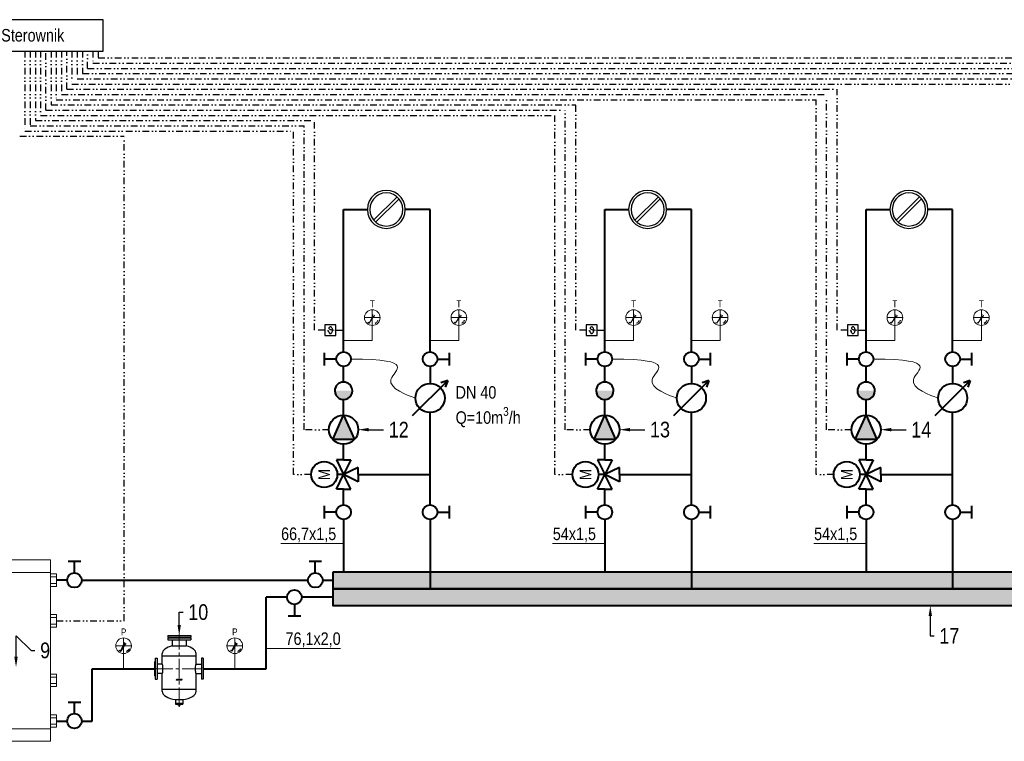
# Model space of a CAD drawing. Header units: centimetres. Extents: x 1912 to 37354, y 4932 to 6633.
# Tile 234 of 236: x 35101 to 36043, y 5747 to 6437. Entities that reach past the tile are written whole.
import ezdxf
from ezdxf import colors
from ezdxf.entities.mleader import LeaderData, LeaderLine
from ezdxf.enums import TextEntityAlignment as Align
from ezdxf.lldxf.tags import DXFTag
from ezdxf.math import Vec2, Vec3

# ---------------------------------------------------------------- set-up
doc = ezdxf.new("R2010")
doc.units = ezdxf.units.CM
doc.linetypes.add('CENTER', pattern=[0.55, 0.37, -0.06, 0.06, -0.06])
doc.linetypes.add('DIVIDE2', pattern=[15.875, 6.35, -3.175, 0, -3.175, 0, -3.175])
for name, color, linetype, lineweight in [('2DH_PRO_zw', 152, 'Continuous', 15), ('CP_AXISHS', 7, 'DASHDOT', 9), ('Gruba', 7, 'Continuous', 40), ('IS_ARMATURA', 7, 'Continuous', 9), ('IS_Opis', 250, 'Continuous', 9), ('IS_Powrót', 5, 'DASH', 40), ('IS_sygnał', 210, 'DIVIDE2', 25), ('IS_Zasilanie', 1, 'SOLID', 40), ('IS_Zimna_woda', 5, 'SOLID', 40), ('Opis', 150, 'Continuous', 9), ('Osie', 1, 'CENTER', 5), ('Tekst', 7, 'Continuous', 15)]:
    doc.layers.add(name, color=color, linetype=linetype, lineweight=lineweight)
for name, color, linetype in [('DETAL', 250, 'Continuous'), ('IS_Armatura_Therm', 250, 'SOLID'), ('SIMBOLI IDRAULICI', 7, 'Continuous')]:
    doc.layers.add(name, color=color, linetype=linetype)
doc.styles.add('styl1', font='ARIALN.TTF')
tags = doc.linetypes.add('DASH', pattern=[15, 10, -5]).pattern_tags.tags
tags[6:7] = [DXFTag(74, 4), DXFTag(75, 0), DXFTag(340, '0'), DXFTag(46, 0.0), DXFTag(50, 0.0), DXFTag(44, 0.0), DXFTag(45, 0.0)]
tags[4:5] = [DXFTag(74, 4), DXFTag(75, 0), DXFTag(340, '0'), DXFTag(46, 0.0), DXFTag(50, 0.0), DXFTag(44, 0.0), DXFTag(45, 0.0)]
tags = doc.linetypes.add('DASHDOT', pattern=[25.4, 12.7, -6.35, 0, -6.35]).pattern_tags.tags
tags[10:11] = [DXFTag(74, 4), DXFTag(75, 0), DXFTag(340, '0'), DXFTag(46, 1.0), DXFTag(50, 0.0), DXFTag(44, 0.0), DXFTag(45, 0.0)]
tags[8:9] = [DXFTag(74, 4), DXFTag(75, 0), DXFTag(340, '0'), DXFTag(46, 1.0), DXFTag(50, 0.0), DXFTag(44, 0.0), DXFTag(45, 0.0)]
tags[6:7] = [DXFTag(74, 4), DXFTag(75, 0), DXFTag(340, '0'), DXFTag(46, 1.0), DXFTag(50, 0.0), DXFTag(44, 0.0), DXFTag(45, 0.0)]
tags[4:5] = [DXFTag(74, 4), DXFTag(75, 0), DXFTag(340, '0'), DXFTag(46, 1.0), DXFTag(50, 0.0), DXFTag(44, 0.0), DXFTag(45, 0.0)]
tags = doc.linetypes.add('SOLID', pattern=[10, 10, 0]).pattern_tags.tags
tags[6:7] = [DXFTag(74, 4), DXFTag(75, 0), DXFTag(340, '0'), DXFTag(46, 0.0), DXFTag(50, 0.0), DXFTag(44, 0.0), DXFTag(45, 0.0)]
tags[4:5] = [DXFTag(74, 4), DXFTag(75, 0), DXFTag(340, '0'), DXFTag(46, 0.0), DXFTag(50, 0.0), DXFTag(44, 0.0), DXFTag(45, 0.0)]

# ---------------------------------------------------------------- blocks, each defined once
blk = doc.blocks.new('Zaworek')
at = {"layer": 'IS_Zimna_woda', "color": 18, "true_color": 0x000000}
for p, q in [((2, 0), (5.15, 0)), ((5.15, 1.72), (5.15, -1.72))]:
    blk.add_line(p, q, dxfattribs=at)
blk.add_circle((0, 0), 2, dxfattribs=at)
blk = doc.blocks.new('Buf')
at = {"layer": 'SIMBOLI IDRAULICI', "lineweight": 13}
for p, q in [((4574.74, -435.81), (4574.74, -609.42)), ((4574.74, -435.81), (4674.74, -435.81)), ((4674.74, -435.81), (4674.74, -609.42)), ((4568.71, -452.07), (4574.74, -452.07)), ((4574.74, -447.82), (4674.74, -447.82)), ((4680.77, -452.07), (4674.74, -452.07)), ((4568.71, -458.42), (4574.74, -458.42)), ((4680.77, -458.42), (4674.74, -458.42)), ((4680.77, -491), (4674.74, -491)), ((4680.77, -497.34), (4674.74, -497.34)), ((4568.71, -502.07), (4574.74, -502.07)), ((4568.71, -508.42), (4574.74, -508.42)), ((4568.71, -547.89), (4574.74, -547.89)), ((4568.71, -554.23), (4574.74, -554.23)), ((4680.77, -547.89), (4674.74, -547.89)), ((4680.77, -554.23), (4674.74, -554.23)), ((4568.71, -586.81), (4574.74, -586.81)), ((4568.71, -593.15), (4574.74, -593.15)), ((4680.77, -586.81), (4674.74, -586.81)), ((4680.77, -593.15), (4674.74, -593.15)), ((4574.74, -597.41), (4674.74, -597.41)), ((4574.74, -609.42), (4674.74, -609.42))]:
    blk.add_line(p, q, dxfattribs=at)
for points in [[(4574.74, -449.27), (4568.71, -449.27), (4568.71, -461.22), (4574.74, -461.22)], [(4674.74, -449.27), (4680.77, -449.27), (4680.77, -461.22), (4674.74, -461.22)], [(4674.74, -488.19), (4680.77, -488.19), (4680.77, -500.14), (4674.74, -500.14)], [(4574.74, -499.27), (4568.71, -499.27), (4568.71, -511.22), (4574.74, -511.22)], [(4574.74, -557.03), (4568.71, -557.03), (4568.71, -545.09), (4574.74, -545.09)], [(4674.74, -557.03), (4680.77, -557.03), (4680.77, -545.09), (4674.74, -545.09)], [(4574.74, -595.96), (4568.71, -595.96), (4568.71, -584.01), (4574.74, -584.01)], [(4674.74, -595.96), (4680.77, -595.96), (4680.77, -584.01), (4674.74, -584.01)]]:
    blk.add_lwpolyline(points, close=True, dxfattribs=at)
blk = doc.blocks.new('ffffffffff')
at = {"layer": 'Opis'}
h = blk.add_hatch(color=1, dxfattribs=at)
h.dxf.hatch_style = 1
h.paths.add_polyline_path([(36372.46, 72500.26, 1), (36373.48, 72500.26, 1)])
h.paths.add_polyline_path([(36372.57, 72500.21), (36372.72, 72500.21), (36372.72, 72500.08), (36372.97, 72500.26), (36372.72, 72500.42), (36372.72, 72500.29), (36372.56, 72500.29, -21.27582)], flags=16)
h.paths.add_polyline_path([(36373.87, 72500.65), (36373.61, 72499.93), (36373.77, 72499.93), (36374.02, 72500.65), (36378.07, 72500.65), (36378.12, 72500.77), (36373.25, 72500.77), (36373.41, 72500.65)])
h.paths.add_polyline_path([(36373.92, 72499.93), (36374.43, 72499.93), (36374.48, 72500.06), (36374.14, 72500.06), (36374.19, 72500.19), (36374.52, 72500.19), (36374.57, 72500.31), (36374.23, 72500.31), (36374.28, 72500.44), (36374.62, 72500.44), (36374.66, 72500.57), (36374.15, 72500.57)], flags=17)
h.paths.add_polyline_path([(36375.3, 72499.93), (36375.48, 72499.93), (36375.63, 72500.42), (36375.71, 72499.93), (36375.84, 72499.93), (36376.25, 72500.39), (36376.07, 72499.93), (36376.25, 72499.93), (36376.48, 72500.57), (36376.27, 72500.57), (36375.84, 72500.06), (36375.76, 72500.57), (36375.53, 72500.57)], flags=17)
h.paths.add_polyline_path([(36376.4, 72499.93), (36376.91, 72499.93), (36376.96, 72500.06), (36376.64, 72500.06), (36376.68, 72500.19), (36377.01, 72500.19), (36377.05, 72500.31), (36376.73, 72500.31), (36376.78, 72500.44), (36377.1, 72500.44), (36377.15, 72500.57), (36376.63, 72500.57)], flags=17)
h.paths.add_polyline_path([(36377.04, 72499.85), (36373.53, 72499.85), (36373.51, 72499.72), (36377.17, 72499.72), (36377.4, 72500.39), (36377.63, 72499.93), (36377.81, 72499.93), (36378.02, 72500.57), (36377.86, 72500.57), (36377.68, 72500.11), (36377.48, 72500.57), (36377.3, 72500.57)])
h = blk.add_hatch(color=5, dxfattribs=at)
h.dxf.hatch_style = 1
h.paths.add_polyline_path([(36373.02, 72500.29), (36373.02, 72500.42), (36373.15, 72500.42), (36373.15, 72500.54), (36372.79, 72500.54), (36372.79, 72500.42), (36372.92, 72500.42), (36372.92, 72500.29), (36372.97, 72500.26), (36373.23, 72500.08), (36373.23, 72500.21), (36373.38, 72500.21, 0.047002), (36373.38, 72500.29), (36373.23, 72500.29), (36373.23, 72500.42)])
h = blk.add_hatch(color=1, dxfattribs=at)
h.dxf.hatch_style = 1
edge = h.paths.add_edge_path()
edge.add_spline(control_points=[(36375.02, 72500.19), (36375.05, 72500.18), (36375.13, 72500.17), (36375.24, 72500.24), (36375.33, 72500.32), (36375.33, 72500.43), (36375.31, 72500.49), (36375.25, 72500.55), (36375.2, 72500.56), (36375.17, 72500.57)], knot_values=[0, 0, 0, 0, 0.5, 1.059017, 1.859408, 2.109408, 2.504692, 2.858246, 3.25353, 3.25353, 3.25353, 3.25353], degree=3, periodic=0)
edge.add_line((36375.17, 72500.57), (36374.79, 72500.57))
edge.add_line((36374.79, 72500.57), (36374.56, 72499.93))
edge.add_line((36374.56, 72499.93), (36374.74, 72499.93))
edge.add_line((36374.74, 72499.93), (36374.84, 72500.16))
edge.add_line((36374.84, 72500.16), (36374.99, 72499.93))
edge.add_line((36374.99, 72499.93), (36375.2, 72499.93))
edge.add_line((36375.2, 72499.93), (36375.02, 72500.19))
edge = h.paths.add_edge_path(flags=16)
edge.add_spline(control_points=[(36375.1, 72500.44), (36375.1, 72500.44), (36375.12, 72500.44), (36375.15, 72500.44), (36375.18, 72500.41), (36375.17, 72500.37), (36375.13, 72500.32), (36375.06, 72500.29), (36375.02, 72500.27), (36374.99, 72500.26)], knot_values=[0, 0, 0, 0, 0.09711, 0.258742, 0.412011, 0.600435, 0.895586, 1.295783, 1.636933, 1.636933, 1.636933, 1.636933], degree=3, periodic=0)
edge.add_line((36374.99, 72500.26), (36374.87, 72500.26))
edge.add_line((36374.87, 72500.26), (36374.92, 72500.44))
edge.add_line((36374.92, 72500.44), (36375.1, 72500.44))
at = {"layer": 'DETAL', "color": 7, "linetype": 'Continuous'}
for p, q in [((36364.3, 72542.77), (36386.3, 72542.77)), ((36364.3, 72542.77), (36364.3, 72540.97)), ((36364.3, 72540.97), (36386.3, 72540.97)), ((36364.3, 72540.37), (36386.3, 72540.37)), ((36364.3, 72540.37), (36364.3, 72538.37)), ((36364.3, 72538.37), (36386.3, 72538.37)), ((36364.3, 72538.37), (36386.3, 72538.37)), ((36367.4, 72540.77), (36367.2, 72540.97)), ((36367.4, 72540.57), (36367.2, 72540.37)), ((36367.4, 72540.77), (36383.2, 72540.77)), ((36367.4, 72540.77), (36367.4, 72540.57)), ((36367.4, 72540.57), (36383.2, 72540.57)), ((36368.65, 72538.37), (36368.65, 72532.66)), ((36381.95, 72538.37), (36381.95, 72532.66)), ((36383.2, 72540.77), (36383.4, 72540.97)), ((36383.2, 72540.77), (36383.2, 72540.57)), ((36383.2, 72540.57), (36383.4, 72540.37)), ((36386.3, 72542.77), (36386.3, 72540.97)), ((36386.3, 72540.37), (36386.3, 72538.37)), ((36359.1, 72515.22), (36359.1, 72525.27)), ((36368.65, 72532.66), (36381.95, 72532.66)), ((36391.5, 72515.22), (36391.5, 72525.27)), ((36352.1, 72517.67), (36352.4, 72517.87)), ((36352.1, 72503.87), (36352.1, 72517.67)), ((36352.4, 72520.77), (36352.4, 72500.77)), ((36352.4, 72520.77), (36354.1, 72520.77)), ((36354.1, 72520.77), (36354.1, 72500.77)), ((36359.1, 72523.27), (36391.5, 72523.27)), ((36396.5, 72520.77), (36396.5, 72500.77)), ((36398.2, 72520.77), (36396.5, 72520.77)), ((36398.2, 72520.77), (36398.2, 72500.77)), ((36398.5, 72517.67), (36398.2, 72517.87)), ((36398.5, 72503.87), (36398.5, 72517.67)), ((36359.1, 72515.22), (36354.1, 72515.22)), ((36359.1, 72506.33), (36354.1, 72506.33)), ((36359.1, 72489.27), (36359.1, 72506.33)), ((36391.5, 72515.22), (36396.5, 72515.22)), ((36391.5, 72489.27), (36391.5, 72506.33)), ((36391.5, 72506.33), (36396.5, 72506.33)), ((36352.1, 72503.87), (36352.4, 72503.67)), ((36352.4, 72500.77), (36354.1, 72500.77)), ((36398.2, 72500.77), (36396.5, 72500.77)), ((36398.5, 72503.87), (36398.2, 72503.67)), ((36359.1, 72491.27), (36391.5, 72491.27)), ((36371.8, 72481.37), (36371.8, 72477.83)), ((36371.8, 72481.37), (36378.8, 72481.37)), ((36371.8, 72477.83), (36378.8, 72477.83)), ((36371.8, 72477.83), (36371.8, 72476.87)), ((36378.8, 72481.37), (36378.8, 72477.83)), ((36378.8, 72477.83), (36378.8, 72476.87)), ((36371.8, 72476.87), (36378.8, 72476.87)), ((36374.55, 72475.77), (36373.92, 72476.87)), ((36374.55, 72475.77), (36376.05, 72475.77)), ((36376.05, 72475.77), (36376.69, 72476.87))]:
    blk.add_line(p, q, dxfattribs=at)
for centre, start_param, end_param in [((36375.3, 72525.27), 5.135385, 6.283185), ((36375.3, 72525.27), 3.141593, 4.289393), ((36375.3, 72489.27), 0, 1.35303), ((36375.3, 72489.27), 1.788563, 3.141593)]:
    blk.add_ellipse(centre, major_axis=(-16.2, 0), ratio=0.5, start_param=start_param, end_param=end_param, dxfattribs=at)
at = {"layer": 'DETAL'}
blk.add_ellipse((36359.1, 72510.77), major_axis=(0, 4.45), ratio=0.141282, start_param=3.141593, end_param=6.283185, dxfattribs=at)
at = {"layer": 'DETAL', "extrusion": (0, 0, -1)}
blk.add_ellipse((36391.5, 72510.77), major_axis=(0, 4.45), ratio=0.141282, start_param=3.141593, end_param=6.283185, dxfattribs=at)
at = {"layer": 'Opis', "color": 1}
for p, q in [((36372.72, 72500.29), (36372.56, 72500.29)), ((36372.72, 72500.21), (36372.57, 72500.21)), ((36372.97, 72500.26), (36372.72, 72500.42)), ((36372.72, 72500.42), (36372.72, 72500.29)), ((36372.72, 72500.08), (36372.97, 72500.26)), ((36372.72, 72500.21), (36372.72, 72500.08)), ((36373.25, 72500.77), (36378.12, 72500.77)), ((36373.41, 72500.65), (36373.25, 72500.77)), ((36373.87, 72500.65), (36373.41, 72500.65)), ((36373.51, 72499.72), (36373.53, 72499.85)), ((36377.17, 72499.72), (36373.51, 72499.72)), ((36373.53, 72499.85), (36377.04, 72499.85)), ((36373.61, 72499.93), (36373.87, 72500.65)), ((36373.77, 72499.93), (36373.61, 72499.93)), ((36374.02, 72500.65), (36373.77, 72499.93)), ((36373.92, 72499.93), (36374.15, 72500.57)), ((36374.43, 72499.93), (36373.92, 72499.93)), ((36378.07, 72500.65), (36374.02, 72500.65)), ((36374.14, 72500.06), (36374.19, 72500.19)), ((36374.48, 72500.06), (36374.14, 72500.06)), ((36374.15, 72500.57), (36374.66, 72500.57)), ((36374.52, 72500.19), (36374.19, 72500.19)), ((36374.23, 72500.31), (36374.28, 72500.44)), ((36374.57, 72500.31), (36374.23, 72500.31)), ((36374.62, 72500.44), (36374.28, 72500.44)), ((36374.48, 72500.06), (36374.43, 72499.93)), ((36374.57, 72500.31), (36374.52, 72500.19)), ((36374.66, 72500.57), (36374.62, 72500.44)), ((36375.3, 72499.93), (36375.53, 72500.57)), ((36375.48, 72499.93), (36375.3, 72499.93)), ((36375.63, 72500.42), (36375.48, 72499.93)), ((36375.53, 72500.57), (36375.76, 72500.57)), ((36375.53, 72500.57), (36375.76, 72500.57)), ((36375.71, 72499.93), (36375.63, 72500.42)), ((36375.84, 72499.93), (36375.71, 72499.93)), ((36375.76, 72500.57), (36375.84, 72500.06)), ((36375.84, 72500.06), (36376.27, 72500.57)), ((36376.25, 72500.39), (36375.84, 72499.93)), ((36376.07, 72499.93), (36376.25, 72500.39)), ((36376.25, 72499.93), (36376.07, 72499.93)), ((36376.48, 72500.57), (36376.25, 72499.93)), ((36376.27, 72500.57), (36376.48, 72500.57)), ((36376.4, 72499.93), (36376.63, 72500.57)), ((36376.91, 72499.93), (36376.4, 72499.93)), ((36376.63, 72500.57), (36377.15, 72500.57)), ((36376.68, 72500.19), (36376.64, 72500.06)), ((36376.96, 72500.06), (36376.64, 72500.06)), ((36377.01, 72500.19), (36376.68, 72500.19)), ((36376.78, 72500.44), (36376.73, 72500.31)), ((36377.05, 72500.31), (36376.73, 72500.31)), ((36377.1, 72500.44), (36376.78, 72500.44)), ((36376.96, 72500.06), (36376.91, 72499.93)), ((36377.05, 72500.31), (36377.01, 72500.19)), ((36377.04, 72499.85), (36377.3, 72500.57)), ((36377.15, 72500.57), (36377.1, 72500.44)), ((36377.4, 72500.39), (36377.17, 72499.72)), ((36377.3, 72500.57), (36377.48, 72500.57)), ((36377.3, 72500.57), (36377.48, 72500.57)), ((36377.63, 72499.93), (36377.4, 72500.39)), ((36377.48, 72500.57), (36377.68, 72500.11)), ((36377.81, 72499.93), (36377.63, 72499.93)), ((36377.68, 72500.11), (36377.86, 72500.57)), ((36378.02, 72500.57), (36377.81, 72499.93)), ((36377.86, 72500.57), (36378.02, 72500.57)), ((36378.12, 72500.77), (36378.07, 72500.65))]:
    blk.add_line(p, q, dxfattribs=at)
at = {"layer": 'Opis', "color": 5}
for p, q in [((36372.79, 72500.54), (36373.15, 72500.54)), ((36372.79, 72500.42), (36372.79, 72500.54)), ((36372.92, 72500.42), (36372.79, 72500.42)), ((36372.92, 72500.29), (36372.92, 72500.42)), ((36373.23, 72500.08), (36372.97, 72500.26)), ((36373.02, 72500.42), (36373.02, 72500.29)), ((36373.02, 72500.29), (36373.23, 72500.42)), ((36373.15, 72500.42), (36373.02, 72500.42)), ((36373.15, 72500.54), (36373.15, 72500.42)), ((36373.23, 72500.42), (36373.23, 72500.29)), ((36373.23, 72500.29), (36373.38, 72500.29)), ((36373.23, 72500.21), (36373.38, 72500.21)), ((36373.23, 72500.21), (36373.23, 72500.08))]:
    blk.add_line(p, q, dxfattribs=at)
at = {"layer": 'Opis', "color": 1}
blk.add_circle((36372.97, 72500.26), 0.512, dxfattribs=at)
blk.add_arc((36372.97, 72500.26), 0.41, 187.18076, 176.41668, dxfattribs=at)
at = {"layer": 'Osie', "color": 5, "linetype": 'CENTER', "ltscale": 50}
for p, q in [((36375.3, 72474.27), (36375.3, 72544.27)), ((36350.6, 72510.77), (36400, 72510.77))]:
    blk.add_line(p, q, dxfattribs=at)
at = {"layer": 'Opis', "width": 0.8}
for p in [(36353.5, 72508.77), (36397.6, 72508.77)]:
    blk.add_text('DN80 PN16bar', height=0.5, rotation=90, dxfattribs=at).set_placement(p)
blk = doc.blocks.new('Manometrr')
for p, q in [((35867.05, 72779.96), (35866.62, 72779.45)), ((35867.14, 72779.89), (35866.71, 72779.37)), ((35867.14, 72779.89), (35867.05, 72779.96)), ((35867.86, 72779.39), (35867.52, 72778.8)), ((35867.96, 72779.33), (35867.62, 72778.74)), ((35867.96, 72779.33), (35867.86, 72779.39)), ((35868, 72779.52), (35870.34, 72784.15)), ((35870.84, 72783.86), (35868, 72779.52)), ((35871.37, 72787.05), (35872.84, 72786.21)), ((35873.55, 72779.33), (35873.65, 72779.39)), ((35873.55, 72779.33), (35873.89, 72778.74)), ((35873.65, 72779.39), (35873.99, 72778.8)), ((35874.37, 72779.89), (35874.46, 72779.96)), ((35874.37, 72779.89), (35874.8, 72779.37)), ((35874.46, 72779.96), (35874.89, 72779.45)), ((35874.8, 72779.37), (35874.89, 72779.45)), ((35875.08, 72780.58), (35875.15, 72780.67)), ((35875.08, 72780.58), (35875.6, 72780.15)), ((35875.15, 72780.67), (35875.67, 72780.24)), ((35875.6, 72780.15), (35875.67, 72780.24)), ((35875.66, 72781.39), (35875.71, 72781.49)), ((35875.66, 72781.39), (35876.24, 72781.05)), ((35875.71, 72781.49), (35876.3, 72781.15)), ((35876.24, 72781.05), (35876.3, 72781.15)), ((35867.62, 72778.74), (35867.52, 72778.8)), ((35873.89, 72778.74), (35873.99, 72778.8))]:
    blk.add_line(p, q)
for centre, major_axis, start_param, end_param in [((35870.75, 72784.29), (0.308, 0.308), 5.497787, 11.780972), ((35867.42, 72786.35), (-2.57, 2.57), 3.460412, 4.06239), ((35871.26, 72786.85), (-0.166, 0.166), -1.308966, 0.821497), ((35874.19, 72782.46), (-2.55, 2.55), -0.399985, 0.207792), ((35872.72, 72786), (0.166, 0.166), 4.412711, 6.545016)]:
    blk.add_ellipse(centre, major_axis=major_axis, ratio=1, start_param=start_param, end_param=end_param)
at = {"layer": 'CP_AXISHS'}
for p, q in [((35870.75, 72776.79), (35870.75, 72791.79)), ((35863.25, 72784.29), (35878.25, 72784.29))]:
    blk.add_line(p, q, dxfattribs=at)
at = {"layer": 'IS_ARMATURA'}
blk.add_line((35870.75, 72762.27), (35870.75, 72776.79), dxfattribs=at)
at = {"layer": 'IS_ARMATURA', "lineweight": 18}
blk.add_circle((35870.75, 72784.29), 7.5, dxfattribs=at)
at = {"layer": 'IS_Armatura_Therm', "insert": (35863.25, 72800.86), "char_height": 6.721, "attachment_point": 1, "style": 'styl1'}
blk.add_mtext_dynamic_manual_height_columns('\\pxqc;P', width=15, gutter_width=8.4, heights=[0], dxfattribs=at)
blk = doc.blocks.new('Pompa')
at = {"layer": 'Gruba'}
h = blk.add_hatch(color=256, dxfattribs=at)
h.dxf.hatch_style = 1
h.paths.add_polyline_path([(9.4, 10.34), (-13.97, 0), (9.4, -10.34)])
for p, q in [((-13.97, 0), (9.4, 10.34)), ((9.4, 10.34), (9.4, -10.34)), ((9.4, -10.34), (-13.97, 0))]:
    blk.add_line(p, q, dxfattribs=at)
blk.add_circle((0, 0), 13.97, dxfattribs=at)
blk = doc.blocks.new('zawórzwrotny11')
at = {"layer": 'IS_Zimna_woda', "true_color": 0x000000}
h = blk.add_hatch(color=18, dxfattribs=at)
edge = h.paths.add_edge_path()
edge.add_arc((0, 0), 8.39, -899.93176, -719.93176, ccw=False)
edge.add_line((-8.39, -0.01), (8.39, 0.01))
at = {"layer": 'IS_Zimna_woda', "color": 18, "true_color": 0x000000}
for start, end in [(0.06824, 180.06824), (180.06824, 0.06824)]:
    blk.add_arc((0, 0), 8.39, start, end, dxfattribs=at)
blk = doc.blocks.new('A$C5091697A')
at = {"layer": 'IS_Armatura_Therm'}
for p, q in [((6.9, 6.75), (0, 6.75)), ((6.9, 0), (6.9, 6.75)), ((0, 0), (6.9, 0)), ((2.3, 2.95), (2.3, 2.51)), ((2.3, 2.51), (2.44, 2.08)), ((2.44, 2.08), (2.59, 1.8)), ((2.59, 1.8), (2.87, 1.65)), ((3.02, 5.39), (2.87, 5.24)), ((3.74, 3.66), (2.87, 4.09)), ((2.87, 1.65), (3.02, 1.36)), ((3.3, 5.53), (3.02, 5.39)), ((3.02, 1.36), (3.3, 1.36)), ((3.59, 5.53), (3.3, 5.53)), ((3.3, 1.36), (3.59, 1.36)), ((3.88, 5.53), (3.59, 5.53)), ((3.59, 1.36), (3.88, 1.36)), ((3.74, 3.66), (4.02, 3.52)), ((4.02, 5.39), (3.88, 5.53)), ((3.88, 1.36), (4.02, 1.51)), ((4.31, 5.1), (4.02, 5.39)), ((5.89, 3.09), (4.02, 3.52)), ((4.02, 1.51), (4.31, 1.65)), ((4.45, 4.96), (4.31, 5.1)), ((4.31, 1.65), (4.45, 1.94)), ((4.6, 4.53), (4.45, 4.96)), ((4.45, 1.94), (4.6, 2.23)), ((4.74, 4.24), (4.6, 4.53)), ((4.6, 2.23), (4.74, 2.66)), ((4.88, 3.81), (4.74, 4.24)), ((4.74, 2.66), (4.88, 2.95)), ((4.88, 3.38), (4.88, 3.81)), ((4.88, 2.95), (4.88, 3.38)), ((6.9, 3.38), (11.9, 3.38))]:
    blk.add_line(p, q, dxfattribs=at)
blk.add_lwpolyline([(0, 0), (6.9, 0), (6.9, 6.75), (0, 6.75), (0, 0)], close=True, dxfattribs=at)
for points in [[(1.87, 2.95), (1.72, 2.8)], [(1.87, 2.95), (1.72, 2.8)], [(2.3, 2.95), (2.16, 3.09), (2.01, 3.09), (1.87, 2.95)], [(2.3, 2.95), (2.16, 3.09), (2.01, 3.09), (1.87, 2.95)], [(2.3, 2.95), (2.3, 2.51), (2.44, 2.08), (2.59, 1.8), (2.87, 1.65), (3.02, 1.36), (3.3, 1.36), (3.59, 1.36), (3.88, 1.36), (4.02, 1.51), (4.31, 1.65), (4.45, 1.94), (4.6, 2.23), (4.74, 2.66), (4.88, 2.95), (4.88, 3.38), (4.88, 3.81), (4.74, 4.24), (4.6, 4.53), (4.45, 4.96), (4.31, 5.1), (4.02, 5.39), (3.88, 5.53), (3.59, 5.53), (3.3, 5.53), (3.02, 5.39), (2.87, 5.24)], [(2.73, 5.1), (2.59, 4.81)], [(2.73, 5.1), (2.59, 4.81)], [(2.59, 4.81), (2.59, 4.53)], [(2.59, 4.81), (2.59, 4.53)], [(2.59, 4.53), (2.59, 4.38)], [(2.59, 4.53), (2.59, 4.38)], [(2.59, 4.38), (2.87, 4.09)], [(2.59, 4.38), (2.87, 4.09)], [(2.87, 5.24), (2.73, 5.1)], [(2.87, 5.24), (2.73, 5.1)], [(3.74, 3.66), (2.87, 4.09)], [(3.74, 3.66), (4.02, 3.52)], [(5.89, 3.09), (4.02, 3.52)]]:
    blk.add_lwpolyline(points, dxfattribs=at)
blk = doc.blocks.new('T')
for p, q in [((-2.75, 17.25), (-0.41, 21.88)), ((0.09, 21.59), (-2.75, 17.25)), ((0.62, 24.78), (2.08, 23.94)), ((4.9, 19.12), (4.96, 19.22)), ((4.9, 19.12), (5.49, 18.79)), ((4.96, 19.22), (5.54, 18.88)), ((5.49, 18.79), (5.54, 18.88)), ((-3.7, 17.69), (-4.14, 17.18)), ((-3.62, 17.62), (-4.05, 17.1)), ((-3.62, 17.62), (-3.7, 17.69)), ((-2.89, 17.12), (-3.23, 16.53)), ((-3.13, 16.48), (-3.23, 16.53)), ((-2.8, 17.06), (-3.13, 16.48)), ((-2.8, 17.06), (-2.89, 17.12)), ((2.8, 17.06), (2.89, 17.12)), ((2.8, 17.06), (3.13, 16.48)), ((2.89, 17.12), (3.23, 16.53)), ((3.13, 16.48), (3.23, 16.53)), ((3.62, 17.62), (3.7, 17.69)), ((3.62, 17.62), (4.05, 17.1)), ((3.7, 17.69), (4.14, 17.18)), ((4.05, 17.1), (4.14, 17.18)), ((4.32, 18.32), (4.4, 18.4)), ((4.32, 18.32), (4.84, 17.88)), ((4.4, 18.4), (4.91, 17.97)), ((4.84, 17.88), (4.91, 17.97))]:
    blk.add_line(p, q)
for centre, major_axis, start_param, end_param in [((0, 22.02), (0.308, 0.308), 5.497787, 11.780972), ((-3.34, 24.08), (-2.57, 2.57), 3.460412, 4.06239), ((0.5, 24.58), (-0.166, 0.166), -1.308966, 0.821497), ((3.43, 20.19), (-2.55, 2.55), -0.399985, 0.207792), ((1.97, 23.73), (0.166, 0.166), 4.412711, 6.545016)]:
    blk.add_ellipse(centre, major_axis=major_axis, ratio=1, start_param=start_param, end_param=end_param)
at = {"layer": 'CP_AXISHS'}
for p, q in [((0, 14.52), (0, 29.52)), ((-7.5, 22.02), (7.5, 22.02))]:
    blk.add_line(p, q, dxfattribs=at)
at = {"layer": 'IS_ARMATURA'}
blk.add_line((0, 0), (0, 14.52), dxfattribs=at)
at = {"layer": 'IS_ARMATURA', "lineweight": 18}
blk.add_circle((0, 22.02), 7.5, dxfattribs=at)
at = {"layer": 'IS_Armatura_Therm', "insert": (-7.5, 38.59), "char_height": 6.721, "attachment_point": 1, "style": 'styl1'}
blk.add_mtext_dynamic_manual_height_columns('\\pxqc;T', width=15, gutter_width=8.4, heights=[0], dxfattribs=at)
blk = doc.blocks.new('Wodomierz')
at = {"layer": 'IS_Zimna_woda', "color": 18, "true_color": 0x000000}
for points in [[(-11, 6.49), (11, -6.49)], [(11, -6.49), (8.93, -3.39)], [(11, -6.49), (7.29, -6.16)]]:
    blk.add_lwpolyline(points, dxfattribs=at)
blk.add_circle((0, 0), 7.5, dxfattribs=at)
blk = doc.blocks.new('3D mieszający')
at = {"layer": 'Gruba'}
for p, q in [((56358.61, 77245.33), (56351.73, 77245.33)), ((56351.73, 77245.33), (56358.61, 77231.36)), ((56358.61, 77245.33), (56365.49, 77245.33)), ((56365.49, 77245.33), (56358.61, 77231.36)), ((56344.63, 77231.36), (56344.63, 77238.24)), ((56344.63, 77238.24), (56358.61, 77231.36)), ((56372.58, 77238.24), (56358.61, 77231.36)), ((56372.58, 77231.36), (56372.58, 77238.24)), ((56344.63, 77231.36), (56344.63, 77224.48)), ((56344.63, 77224.48), (56358.61, 77231.36)), ((56372.58, 77224.48), (56358.61, 77231.36)), ((56358.61, 77231.36), (56358.61, 77225.36)), ((56372.58, 77231.36), (56372.58, 77224.48))]:
    blk.add_line(p, q, dxfattribs=at)
blk.add_circle((56358.61, 77212.86), 12.5, dxfattribs=at)
at = {"layer": 'Gruba', "style": 'styl1'}
blk.add_text('M', height=11, rotation=180, dxfattribs=at).set_placement((56358.61, 77212.86), align=Align.MIDDLE_CENTER)

msp = doc.modelspace()

# ---------------------------------------------------------------- hatches: boundary and pattern name
at = {"layer": 'IS_Powrót', "linetype": 'ByBlock'}
h = msp.add_hatch(color=256, dxfattribs=at)
h.dxf.hatch_style = 1
h.paths.add_polyline_path([(35400.63, 5876.59), (36543.42, 5876.59), (36543.42, 5892.85), (35400.63, 5892.85)])
at = {"layer": 'IS_Zasilanie'}
h = msp.add_hatch(color=256, dxfattribs=at)
h.dxf.hatch_style = 1
h.paths.add_polyline_path([(35400.63, 5892.85), (36543.42, 5892.85), (36543.42, 5909.1), (35400.63, 5909.1)])

# ---------------------------------------------------------------- linework, layer by layer
at = {"layer": 'IS_ARMATURA'}
for p, q in [((35438.12, 6130.31), (35410.62, 6130.31)), ((35520.92, 6130.31), (35493.42, 6130.31)), ((35688.12, 6130.31), (35660.62, 6130.31)), ((35770.92, 6130.31), (35743.42, 6130.31)), ((35938.12, 6130.31), (35910.62, 6130.31)), ((36020.92, 6130.31), (35993.42, 6130.31))]:
    msp.add_line(p, q, dxfattribs=at)
at = {"layer": 'IS_Armatura_Therm'}
for points in [[(35469.72, 6255.82), (35469.29, 6259.99), (35468, 6263.72), (35465.84, 6267.17), (35462.82, 6270.05), (35459.38, 6272.35), (35455.64, 6273.64), (35451.62, 6274.07), (35447.45, 6273.64), (35443.71, 6272.35), (35440.27, 6270.05), (35437.39, 6267.17), (35435.24, 6263.72), (35433.8, 6259.99), (35433.37, 6255.82), (35433.8, 6251.8), (35435.24, 6247.92), (35437.39, 6244.47), (35440.27, 6241.6), (35443.71, 6239.44), (35447.45, 6238.15), (35451.62, 6237.72), (35455.64, 6238.15), (35459.38, 6239.44), (35462.82, 6241.6), (35465.84, 6244.47), (35468, 6247.92), (35469.29, 6251.8), (35469.72, 6255.82)], [(35467.42, 6255.82), (35466.99, 6259.41), (35465.84, 6262.72), (35463.97, 6265.74), (35461.39, 6268.32), (35458.51, 6270.19), (35455.06, 6271.34), (35451.62, 6271.77), (35448.02, 6271.34), (35444.72, 6270.19), (35441.7, 6268.32), (35439.12, 6265.74), (35437.25, 6262.72), (35436.1, 6259.41), (35435.67, 6255.82), (35436.1, 6252.37), (35437.25, 6248.93), (35439.12, 6245.91), (35441.7, 6243.47), (35444.72, 6241.6), (35448.02, 6240.45), (35451.62, 6240.02), (35455.06, 6240.45), (35458.51, 6241.6), (35461.39, 6243.47), (35463.97, 6245.91), (35465.84, 6248.93), (35466.99, 6252.37), (35467.42, 6255.82)], [(35719.72, 6255.82), (35719.29, 6259.99), (35718, 6263.72), (35715.84, 6267.17), (35712.82, 6270.05), (35709.38, 6272.35), (35705.64, 6273.64), (35701.62, 6274.07), (35697.45, 6273.64), (35693.71, 6272.35), (35690.27, 6270.05), (35687.39, 6267.17), (35685.24, 6263.72), (35683.8, 6259.99), (35683.37, 6255.82), (35683.8, 6251.8), (35685.24, 6247.92), (35687.39, 6244.47), (35690.27, 6241.6), (35693.71, 6239.44), (35697.45, 6238.15), (35701.62, 6237.72), (35705.64, 6238.15), (35709.38, 6239.44), (35712.82, 6241.6), (35715.84, 6244.47), (35718, 6247.92), (35719.29, 6251.8), (35719.72, 6255.82)], [(35717.42, 6255.82), (35716.99, 6259.41), (35715.84, 6262.72), (35713.97, 6265.74), (35711.39, 6268.32), (35708.51, 6270.19), (35705.06, 6271.34), (35701.62, 6271.77), (35698.02, 6271.34), (35694.72, 6270.19), (35691.7, 6268.32), (35689.12, 6265.74), (35687.25, 6262.72), (35686.1, 6259.41), (35685.67, 6255.82), (35686.1, 6252.37), (35687.25, 6248.93), (35689.12, 6245.91), (35691.7, 6243.47), (35694.72, 6241.6), (35698.02, 6240.45), (35701.62, 6240.02), (35705.06, 6240.45), (35708.51, 6241.6), (35711.39, 6243.47), (35713.97, 6245.91), (35715.84, 6248.93), (35716.99, 6252.37), (35717.42, 6255.82)], [(35969.72, 6255.82), (35969.29, 6259.99), (35968, 6263.72), (35965.84, 6267.17), (35962.82, 6270.05), (35959.38, 6272.35), (35955.64, 6273.64), (35951.62, 6274.07), (35947.45, 6273.64), (35943.71, 6272.35), (35940.27, 6270.05), (35937.39, 6267.17), (35935.24, 6263.72), (35933.8, 6259.99), (35933.37, 6255.82), (35933.8, 6251.8), (35935.24, 6247.92), (35937.39, 6244.47), (35940.27, 6241.6), (35943.71, 6239.44), (35947.45, 6238.15), (35951.62, 6237.72), (35955.64, 6238.15), (35959.38, 6239.44), (35962.82, 6241.6), (35965.84, 6244.47), (35968, 6247.92), (35969.29, 6251.8), (35969.72, 6255.82)], [(35967.42, 6255.82), (35966.99, 6259.41), (35965.84, 6262.72), (35963.97, 6265.74), (35961.39, 6268.32), (35958.51, 6270.19), (35955.06, 6271.34), (35951.62, 6271.77), (35948.02, 6271.34), (35944.72, 6270.19), (35941.7, 6268.32), (35939.12, 6265.74), (35937.25, 6262.72), (35936.1, 6259.41), (35935.67, 6255.82), (35936.1, 6252.37), (35937.25, 6248.93), (35939.12, 6245.91), (35941.7, 6243.47), (35944.72, 6241.6), (35948.02, 6240.45), (35951.62, 6240.02), (35955.06, 6240.45), (35958.51, 6241.6), (35961.39, 6243.47), (35963.97, 6245.91), (35965.84, 6248.93), (35966.99, 6252.37), (35967.42, 6255.82)]]:
    msp.add_lwpolyline(points, close=True, dxfattribs=at)
for points in [[(35439.4, 6245.62), (35461.82, 6268.03)], [(35441.27, 6243.75), (35463.69, 6266.17)], [(35689.4, 6245.62), (35711.82, 6268.03)], [(35691.27, 6243.75), (35713.69, 6266.17)], [(35939.4, 6245.62), (35961.82, 6268.03)], [(35941.27, 6243.75), (35963.69, 6266.17)]]:
    msp.add_lwpolyline(points, dxfattribs=at)
at = {"layer": 'IS_Opis'}
for p, q in [((35410.63, 5936.1), (35350.63, 5936.1)), ((35660.63, 5936.1), (35610.63, 5936.1)), ((35910.63, 5936.1), (35860.63, 5936.1)), ((35336.56, 5835.74), (35407.84, 5835.74))]:
    msp.add_line(p, q, dxfattribs=at)
for points in [[(35479.45, 6075.38), (35472.32, 6077.62), (35434.72, 6091.34), (35482.24, 6112.61), (35417.66, 6112.61)], [(35729.45, 6075.38), (35722.32, 6077.62), (35684.72, 6091.34), (35732.24, 6112.61), (35667.66, 6112.61)], [(35979.45, 6075.38), (35972.32, 6077.62), (35934.72, 6091.34), (35982.24, 6112.61), (35917.66, 6112.61)]]:
    msp.add_open_spline(points, degree=3, dxfattribs=at)
at = {"layer": 'IS_Powrót'}
for p, q in [((35493.42, 6255.82), (35469.72, 6255.82)), ((35493.42, 6119.65), (35493.42, 6255.82)), ((35743.42, 6255.82), (35719.72, 6255.82)), ((35743.42, 6119.65), (35743.42, 6255.82)), ((35993.42, 6255.82), (35969.72, 6255.82)), ((35993.42, 6119.65), (35993.42, 6255.82)), ((35493.42, 6105.58), (35493.42, 6089.36)), ((35743.42, 6105.58), (35743.42, 6089.36)), ((35993.42, 6105.58), (35993.42, 6089.36)), ((35493.42, 5973.17), (35493.42, 6061.41)), ((35743.42, 5973.17), (35743.42, 6061.41)), ((35993.42, 5973.17), (35993.42, 6061.41)), ((35424.6, 6002.15), (35493.42, 6002.15)), ((35674.6, 6002.15), (35743.42, 6002.15)), ((35924.6, 6002.15), (35993.42, 6002.15)), ((35493.42, 5959.1), (35493.42, 5892.85)), ((35743.42, 5959.1), (35743.42, 5892.85)), ((35993.42, 5959.1), (35993.42, 5892.85)), ((35336.56, 5816.24), (35336.56, 5884.72)), ((35356.56, 5884.72), (35336.56, 5884.72)), ((35400.63, 5884.72), (35370.63, 5884.72)), ((35170.16, 5766.24), (35170.16, 5816.24)), ((35170.16, 5816.24), (35230.16, 5816.24)), ((35276.56, 5816.24), (35336.56, 5816.24)), ((35136.09, 5766.24), (35146.09, 5766.24)), ((35160.16, 5766.24), (35170.16, 5766.24))]:
    msp.add_line(p, q, dxfattribs=at)
at = {"layer": 'IS_Powrót', "linetype": 'ByBlock'}
msp.add_lwpolyline([(35400.63, 5892.85), (36543.42, 5892.85), (36543.42, 5876.59), (35400.63, 5876.59)], close=True, dxfattribs=at)
at = {"layer": 'IS_sygnał'}
for p, q in [((35105.73, 6407.5), (35105.73, 6330.9)), ((35110.73, 6407.5), (35110.73, 6335.9)), ((35115.73, 6407.5), (35115.73, 6340.9)), ((35120.73, 6407.5), (35120.73, 6345.9)), ((35125.73, 6350.9), (35125.73, 6407.5)), ((35130.73, 6407.5), (35130.73, 6355.9)), ((35135.73, 6407.5), (35135.73, 6360.9)), ((35140.73, 6407.5), (35140.73, 6365.9)), ((35145.73, 6370.9), (35145.73, 6407.5)), ((35150.73, 6407.5), (35150.73, 6375.9)), ((35155.73, 6407.5), (35155.73, 6380.9)), ((35160.73, 6407.5), (35160.73, 6385.9)), ((35165.73, 6390.9), (35165.73, 6407.5)), ((35170.73, 6407.5), (35170.73, 6395.9)), ((35175.73, 6407.5), (35175.73, 6400.9)), ((35175.73, 6400.9), (36382.78, 6400.9)), ((35165.73, 6390.9), (36362.78, 6390.9)), ((35170.73, 6395.9), (36372.78, 6395.9)), ((35155.73, 6380.9), (36122.78, 6380.9)), ((35160.73, 6385.9), (36132.78, 6385.9)), ((35145.73, 6370.9), (35882.78, 6370.9)), ((35150.73, 6375.9), (36112.78, 6375.9)), ((35882.78, 6140.31), (35882.78, 6370.9)), ((35135.73, 6360.9), (35862.78, 6360.9)), ((35140.73, 6365.9), (35872.78, 6365.9)), ((35862.78, 6002.15), (35862.78, 6360.9)), ((35872.78, 6045.09), (35872.78, 6365.9)), ((35125.73, 6350.9), (35622.78, 6350.9)), ((35130.73, 6355.9), (35632.78, 6355.9)), ((35622.78, 6045.09), (35622.78, 6350.9)), ((35632.78, 6140.31), (35632.78, 6355.9)), ((35115.73, 6340.9), (35382.78, 6340.9)), ((35120.73, 6345.9), (35612.78, 6345.9)), ((35382.78, 6140.31), (35382.78, 6340.9)), ((35612.78, 6002.15), (35612.78, 6345.9)), ((35110.73, 6335.9), (35372.78, 6335.9)), ((35372.78, 6045.09), (35372.78, 6335.9)), ((35100.73, 6325.9), (35200.63, 6325.9)), ((35105.73, 6330.9), (35362.78, 6330.9)), ((35200.63, 5862.05), (35200.63, 6325.9)), ((35362.78, 6002.15), (35362.78, 6330.9)), ((35392.78, 6140.31), (35382.78, 6140.31)), ((35642.78, 6140.31), (35632.78, 6140.31)), ((35892.78, 6140.31), (35882.78, 6140.31)), ((35396.66, 6045.09), (35372.78, 6045.09)), ((35646.66, 6045.09), (35622.78, 6045.09)), ((35896.66, 6045.09), (35872.78, 6045.09)), ((35379.63, 6002.15), (35362.78, 6002.15)), ((35629.63, 6002.15), (35612.78, 6002.15)), ((35879.63, 6002.15), (35862.78, 6002.15)), ((35136.09, 5862.05), (35200.63, 5862.05))]:
    msp.add_line(p, q, dxfattribs=at)
at = {"layer": 'IS_sygnał', "linetype": 'ByBlock'}
msp.add_lwpolyline([(35045.73, 6437.5), (35045.73, 6407.5), (35180.73, 6407.5), (35180.73, 6437.5)], close=True, dxfattribs=at)
at = {"layer": 'IS_Zasilanie'}
for p, q in [((35410.62, 6119.65), (35410.62, 6255.82)), ((35410.62, 6255.82), (35433.37, 6255.82)), ((35660.62, 6119.65), (35660.62, 6255.82)), ((35660.62, 6255.82), (35683.37, 6255.82)), ((35910.62, 6119.65), (35910.62, 6255.82)), ((35910.62, 6255.82), (35933.37, 6255.82)), ((35410.62, 6090.58), (35410.62, 6105.58)), ((35660.62, 6090.58), (35660.62, 6105.58)), ((35910.62, 6090.58), (35910.62, 6105.58)), ((35410.63, 6058.93), (35410.63, 6073.93)), ((35660.63, 6058.93), (35660.63, 6073.93)), ((35910.63, 6058.93), (35910.63, 6073.93)), ((35410.63, 6016.12), (35410.63, 6031.12)), ((35660.63, 6016.12), (35660.63, 6031.12)), ((35910.63, 6016.12), (35910.63, 6031.12)), ((35410.63, 5973.17), (35410.63, 5988.17)), ((35660.63, 5973.17), (35660.63, 5988.17)), ((35910.63, 5973.17), (35910.63, 5988.17)), ((35410.63, 5959.1), (35410.63, 5909.1)), ((35660.63, 5959.1), (35660.63, 5909.1)), ((35910.63, 5959.1), (35910.63, 5909.1)), ((35146.09, 5900.98), (35136.09, 5900.98)), ((35160.16, 5900.98), (35376.56, 5900.98)), ((35390.63, 5900.98), (35400.63, 5900.98))]:
    msp.add_line(p, q, dxfattribs=at)
msp.add_lwpolyline([(35400.63, 5909.1), (36543.42, 5909.1), (36543.42, 5892.85), (35400.63, 5892.85)], close=True, dxfattribs=at)

# ---------------------------------------------------------------- block references
for name, p in [('Buf', (30455.32, 6356.22)), ('Manometrr', (-670.59, -66946.03)), ('Manometrr', (-564.19, -66946.03))]:
    msp.add_blockref(name, p)
at = {"layer": '2DH_PRO_zw', "rotation": 269.9999999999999}
for p in [(-41820.73, 62360.76), (-41570.73, 62360.76), (-41320.73, 62360.76)]:
    msp.add_blockref('3D mieszający', p, dxfattribs=at)
at = {"layer": 'Gruba', "lineweight": 15, "rotation": 270}
for p in [(35410.63, 6045.09), (35660.63, 6045.09), (35910.63, 6045.09)]:
    msp.add_blockref('Pompa', p, dxfattribs=at)
at = {"layer": 'IS_ARMATURA'}
for p in [(35438.12, 6130.31), (35520.92, 6130.31), (35688.12, 6130.31), (35770.92, 6130.31), (35938.12, 6130.31), (36020.92, 6130.31)]:
    msp.add_blockref('T', p, dxfattribs=at)
at = {"layer": 'IS_Armatura_Therm', "xscale": 1.5, "yscale": 1.5, "zscale": 1.5}
for p in [(35392.78, 6135.24), (35642.78, 6135.24), (35892.78, 6135.24)]:
    msp.add_blockref('A$C5091697A', p, dxfattribs=at)
at = {"layer": 'IS_Zasilanie'}
msp.add_blockref('ffffffffff', (-1121.94, -66694.53), dxfattribs=at)
at = {"layer": 'IS_Zimna_woda'}
for name, p, xscale, yscale, zscale, rotation in [('Zaworek', (35410.62, 6112.61), 3.517579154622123, 3.517579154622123, 3.517579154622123, 180), ('Zaworek', (35660.62, 6112.61), 3.517579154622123, 3.517579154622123, 3.517579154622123, 180), ('Zaworek', (35910.62, 6112.61), 3.517579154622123, 3.517579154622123, 3.517579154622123, 180), ('Wodomierz', (35493.42, 6075.38), 1.863098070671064, 1.863098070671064, 1.863098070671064, 75.53553065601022), ('Wodomierz', (35743.42, 6075.38), 1.863098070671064, 1.863098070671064, 1.863098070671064, 75.53553065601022), ('Wodomierz', (35993.42, 6075.38), 1.863098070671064, 1.863098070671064, 1.863098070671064, 75.53553065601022), ('Zaworek', (35410.63, 5966.14), 3.517579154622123, 3.517579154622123, 3.517579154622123, 180), ('Zaworek', (35660.63, 5966.14), 3.517579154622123, 3.517579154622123, 3.517579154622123, 180), ('Zaworek', (35910.63, 5966.14), 3.517579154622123, 3.517579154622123, 3.517579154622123, 180), ('Zaworek', (35153.12, 5900.98), 3.517579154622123, 3.517579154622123, 3.517579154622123, 90), ('Zaworek', (35383.6, 5900.98), 3.517579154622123, 3.517579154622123, 3.517579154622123, 90), ('Zaworek', (35363.6, 5884.72), 3.517579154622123, 3.517579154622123, 3.517579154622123, 270), ('Zaworek', (35153.12, 5766.24), 3.517579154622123, 3.517579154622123, 3.517579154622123, 90)]:
    msp.add_blockref(name, p, dxfattribs=dict(at, xscale=xscale, yscale=yscale, zscale=zscale, rotation=rotation))
at = {"layer": 'IS_Zimna_woda', "xscale": 3.517579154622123, "yscale": 3.517579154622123, "zscale": 3.517579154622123}
for p in [(35493.42, 6112.61), (35743.42, 6112.61), (35993.42, 6112.61), (35493.42, 5966.14), (35743.42, 5966.14), (35993.42, 5966.14)]:
    msp.add_blockref('Zaworek', p, dxfattribs=at)
at = {"layer": 'IS_Zimna_woda'}
for p in [(35410.63, 6082.32), (35660.63, 6082.32), (35910.63, 6082.32)]:
    msp.add_blockref('zawórzwrotny11', p, dxfattribs=at)

# ---------------------------------------------------------------- texts
at = {"layer": 'IS_Opis', "char_height": 12, "attachment_point": 3, "style": 'styl1'}
for s, width, insert in [('\\A1;\\pxql;DN 40 Q=10m{\\H0.7x;\\S3^ ;}/h', 61.4803, (35579.31, 6086.77)), ('\\pxql;66,7x1,5', 61.4803, (35412.33, 5951.42)), ('\\pxql;54x1,5', 61.4803, (35672.33, 5951.42)), ('\\pxql;54x1,5', 61.4803, (35922.33, 5951.42)), ('76,1x2,0', 107.9794, (35407.84, 5851.06))]:
    msp.add_mtext_dynamic_manual_height_columns(s, width=width, gutter_width=12.5, heights=[0], dxfattribs=dict(at, insert=insert))
at = {"layer": 'Tekst', "insert": (35113.23, 6422.5), "char_height": 12, "width": 135, "attachment_point": 5, "style": 'styl1'}
msp.add_mtext('\\pxqc;Sterownik', dxfattribs=at)

# ---------------------------------------------------------------- leaders
at = {"layer": 'IS_Opis'}
ml = msp.add_multileader_mtext('Standard', dxfattribs=at)
ml.set_content('12', color=256, style='styl1')
ml.set_leader_properties()
ml.build(insert=Vec2(0, 0))
ml.multileader.update_dxf_attribs({"dogleg_length": 5, "arrow_head_size": 10})
ctx = ml.context
ctx.base_point, ctx.char_height, ctx.arrow_head_size, ctx.landing_gap_size, ctx.plane_origin = Vec3(35448.86, 6045.09), 15, 10, 5, Vec3(35486.47, 6013.9)
notes = []
notes.append((ctx, [(1, (1, 1, 0), (35445.22, 6045.09), (1, 0), 3.65, [(0, [(35424.6, 6045.09)], 0, [])])]))
ctx.mtext.insert, ctx.mtext.width, ctx.mtext.flow_direction = Vec3(35453.86, 6052.59), 7.1427, 5
ml = msp.add_multileader_mtext('Standard', dxfattribs=at)
ml.set_content('13', color=256, style='styl1')
ml.set_leader_properties()
ml.build(insert=Vec2(0, 0))
ml.multileader.update_dxf_attribs({"dogleg_length": 5, "arrow_head_size": 10})
ctx = ml.context
ctx.base_point, ctx.char_height, ctx.arrow_head_size, ctx.landing_gap_size, ctx.plane_origin = Vec3(35698.86, 6045.09), 15, 10, 5, Vec3(35736.47, 6013.9)
notes.append((ctx, [(1, (1, 1, 0), (35695.22, 6045.09), (1, 0), 3.65, [(0, [(35674.6, 6045.09)], 0, [])])]))
ctx.mtext.insert, ctx.mtext.width, ctx.mtext.flow_direction = Vec3(35703.86, 6052.72), 7.1427, 5
ml = msp.add_multileader_mtext('Standard', dxfattribs=at)
ml.set_content('14', color=256, style='styl1')
ml.set_leader_properties()
ml.build(insert=Vec2(0, 0))
ml.multileader.update_dxf_attribs({"dogleg_length": 5, "arrow_head_size": 10})
ctx = ml.context
ctx.base_point, ctx.char_height, ctx.arrow_head_size, ctx.landing_gap_size, ctx.plane_origin = Vec3(35948.86, 6045.09), 15, 10, 5, Vec3(35986.47, 6013.9)
notes.append((ctx, [(1, (1, 1, 0), (35945.22, 6045.09), (1, 0), 3.65, [(0, [(35924.6, 6045.09)], 0, [])])]))
ctx.mtext.insert, ctx.mtext.width, ctx.mtext.flow_direction = Vec3(35953.86, 6052.59), 7.1427, 5
ml = msp.add_multileader_mtext('Standard', dxfattribs=at)
ml.set_content('10', color=256, style='styl1')
ml.set_leader_properties()
ml.build(insert=Vec2(0, 0))
ml.multileader.update_dxf_attribs({"dogleg_length": 5, "arrow_head_size": 10})
ctx = ml.context
ctx.base_point, ctx.char_height, ctx.arrow_head_size, ctx.landing_gap_size, ctx.plane_origin = Vec3(35257.01, 5870.35), 15, 10, 5, Vec3(35294.61, 5850.41)
notes.append((ctx, [(1, (1, 1, 0), (35253.36, 5870.35), (1, 0), 3.65, [(0, [(35253.36, 5848.24)], 0, [])])]))
ctx.mtext.insert, ctx.mtext.width, ctx.mtext.flow_direction = Vec3(35262.01, 5877.98), 7.1427, 5
ml = msp.add_multileader_mtext('Standard', dxfattribs=at)
ml.set_content('17', color=256, style='styl1')
ml.set_leader_properties()
ml.build(insert=Vec2(0, 0))
ml.multileader.update_dxf_attribs({"dogleg_length": 5, "arrow_head_size": 10})
ctx = ml.context
ctx.base_point, ctx.char_height, ctx.arrow_head_size, ctx.landing_gap_size, ctx.plane_origin = Vec3(35975.67, 5847.66), 15, 10, 5, Vec3(36013.28, 5827.72)
notes.append((ctx, [(1, (1, 1, 0), (35972.03, 5847.66), (1, 0), 3.65, [(0, [(35972.03, 5876.59)], 0, [])])]))
ctx.mtext.insert, ctx.mtext.width, ctx.mtext.flow_direction = Vec3(35980.67, 5855.16), 7.1427, 5
ml = msp.add_multileader_mtext('Standard', dxfattribs=at)
ml.set_content('9', color=256, style='styl1')
ml.set_leader_properties()
ml.build(insert=Vec2(0, 0))
ml.multileader.update_dxf_attribs({"dogleg_length": 5, "arrow_head_size": 10})
ctx = ml.context
ctx.base_point, ctx.char_height, ctx.arrow_head_size, ctx.landing_gap_size, ctx.plane_origin = Vec3(35115.32, 5833.7), 15, 10, 5, Vec3(35147.86, 5813.76)
notes.append((ctx, [(1, (1, 1, 0), (35111.68, 5833.7), (1, 0), 3.65, [(1, [(35097.22, 5817.83), (35097.22, 5847.83)], 0, [])])]))
ctx.mtext.insert, ctx.mtext.width, ctx.mtext.flow_direction = Vec3(35120.32, 5841.32), 7.1427, 5
for ctx, leaders in notes:
    for number, flags, end, landing, length, lines in leaders:
        leader = LeaderData()
        leader.index, (leader.has_last_leader_line, leader.has_dogleg_vector, leader.attachment_direction) = number, flags
        leader.last_leader_point, leader.dogleg_vector, leader.dogleg_length = Vec3(end), Vec3(landing), length
        for number, points, colour, breaks in lines:
            line = LeaderLine()
            line.index, line.vertices, line.color, line.breaks = number, Vec3.list(points), colors.encode_raw_color(colour), breaks
            leader.lines.append(line)
        ctx.leaders.append(leader)

doc.saveas('drawing.dxf')
